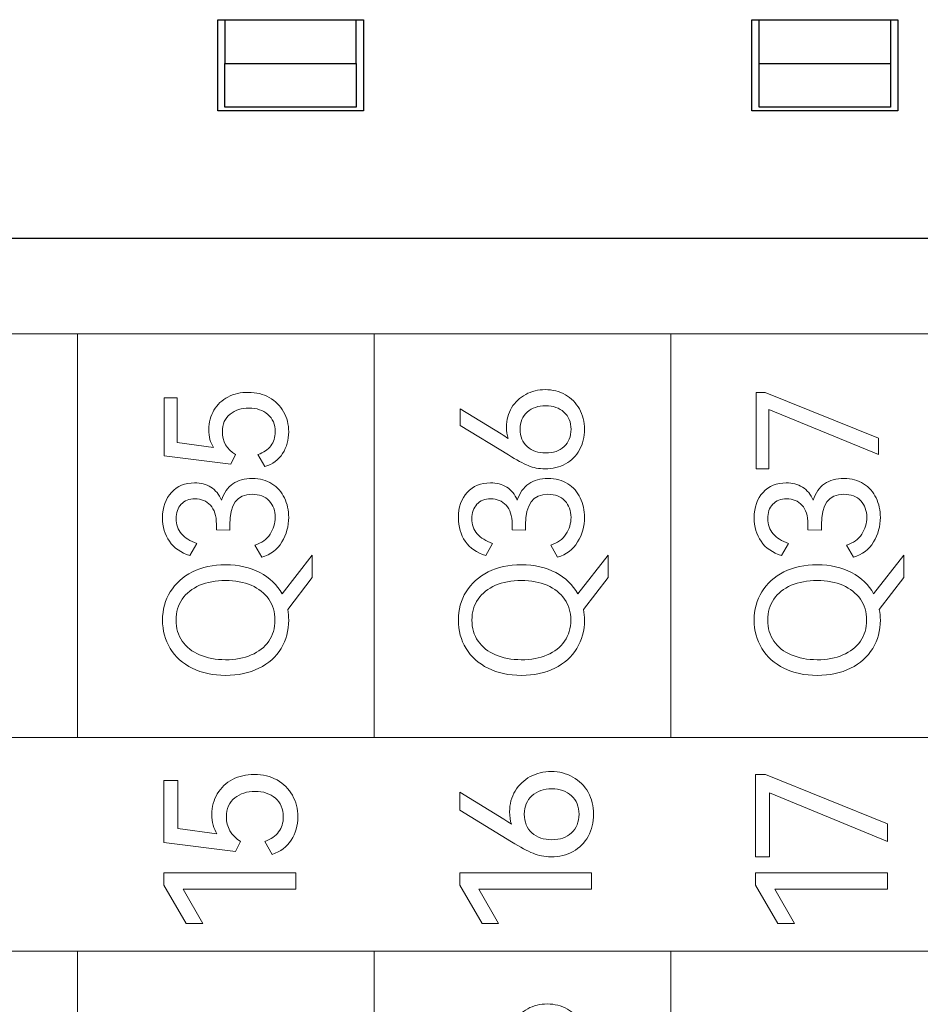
# Model space of a CAD drawing. Header units: millimetres. Extents: x 0 to 427, y 0 to 299.
# Tile 28 of 38: x 157 to 170, y 155 to 169. Entities that reach past the tile are written whole.
import ezdxf

# ---------------------------------------------------------------- set-up
doc = ezdxf.new("R2010")
doc.units = ezdxf.units.MM
doc.header["$MEASUREMENT"] = 0
doc.layers.add('layer 1', color=7, linetype='Continuous')
doc.layers.add('Layer0000', color=7, linetype='Continuous', lineweight=25)

msp = doc.modelspace()

# ---------------------------------------------------------------- linework, layer by layer
at = {"layer": 'layer 1', "lineweight": 9}
for points, knots in [([(174.394, 164.369), (174.394, 164.369), (170.323, 164.369), (170.323, 164.369), (170.323, 164.369), (170.323, 164.369), (166.253, 164.369), (166.253, 164.369), (166.253, 164.369), (166.253, 164.369), (162.183, 164.369), (162.183, 164.369), (162.183, 164.369), (162.183, 164.369), (158.112, 164.369), (158.112, 164.369), (158.112, 164.369), (158.112, 164.369), (154.042, 164.369), (154.042, 164.369), (154.042, 164.369), (154.042, 164.369), (149.972, 164.369), (149.972, 164.369), (149.972, 164.369), (149.972, 164.369), (145.901, 164.369), (145.901, 164.369), (145.901, 164.369), (145.901, 164.369), (141.831, 164.369), (141.831, 164.369), (141.831, 164.369), (141.831, 164.369), (137.761, 164.369), (137.761, 164.369)], [0, 0, 0, 0, 0.111111, 0.111111, 0.111111, 0.111111, 0.222222, 0.222222, 0.222222, 0.222222, 0.333333, 0.333333, 0.333333, 0.333333, 0.444444, 0.444444, 0.444444, 0.444444, 0.555556, 0.555556, 0.555556, 0.555556, 0.666667, 0.666667, 0.666667, 0.666667, 0.777778, 0.777778, 0.777778, 0.777778, 0.888889, 0.888889, 0.888889, 0.888889, 1, 1, 1, 1]), ([(159.912, 163.053), (159.912, 163.152), (159.936, 163.241), (159.982, 163.319), (159.982, 163.319), (160.029, 163.397), (160.093, 163.457), (160.175, 163.5), (160.175, 163.5), (160.257, 163.543), (160.35, 163.564), (160.454, 163.564), (160.454, 163.564), (160.562, 163.564), (160.658, 163.54), (160.742, 163.493), (160.742, 163.493), (160.827, 163.445), (160.892, 163.38), (160.939, 163.298), (160.939, 163.298), (160.985, 163.215), (161.008, 163.124), (161.008, 163.023), (161.008, 163.023), (161.008, 162.911), (160.981, 162.812), (160.925, 162.726), (160.925, 162.726), (160.869, 162.639), (160.788, 162.579), (160.681, 162.546), (160.681, 162.546), (160.681, 162.546), (160.587, 162.711), (160.587, 162.711), (160.587, 162.711), (160.665, 162.738), (160.723, 162.779), (160.763, 162.831), (160.763, 162.831), (160.803, 162.884), (160.823, 162.948), (160.823, 163.023), (160.823, 163.023), (160.823, 163.124), (160.789, 163.203), (160.722, 163.261), (160.722, 163.261), (160.655, 163.319), (160.568, 163.348), (160.463, 163.348), (160.463, 163.348), (160.36, 163.348), (160.274, 163.32), (160.204, 163.265), (160.204, 163.265), (160.133, 163.209), (160.098, 163.128), (160.098, 163.023), (160.098, 163.023), (160.098, 162.89), (160.158, 162.786), (160.279, 162.711), (160.279, 162.711), (160.279, 162.711), (160.213, 162.58), (160.213, 162.58), (160.213, 162.58), (160.213, 162.58), (159.3, 162.695), (159.3, 162.695), (159.3, 162.695), (159.3, 162.695), (159.3, 163.488), (159.3, 163.488), (159.3, 163.488), (159.3, 163.488), (159.479, 163.488), (159.479, 163.488), (159.479, 163.488), (159.479, 163.488), (159.479, 162.874), (159.479, 162.874), (159.479, 162.874), (159.479, 162.874), (159.977, 162.807), (159.977, 162.807), (159.977, 162.807), (159.934, 162.874), (159.912, 162.956), (159.912, 163.053)], [0, 0, 0, 0, 0.043478, 0.043478, 0.043478, 0.043478, 0.086957, 0.086957, 0.086957, 0.086957, 0.130435, 0.130435, 0.130435, 0.130435, 0.173913, 0.173913, 0.173913, 0.173913, 0.217391, 0.217391, 0.217391, 0.217391, 0.26087, 0.26087, 0.26087, 0.26087, 0.304348, 0.304348, 0.304348, 0.304348, 0.347826, 0.347826, 0.347826, 0.347826, 0.391304, 0.391304, 0.391304, 0.391304, 0.434783, 0.434783, 0.434783, 0.434783, 0.478261, 0.478261, 0.478261, 0.478261, 0.521739, 0.521739, 0.521739, 0.521739, 0.565217, 0.565217, 0.565217, 0.565217, 0.608696, 0.608696, 0.608696, 0.608696, 0.652174, 0.652174, 0.652174, 0.652174, 0.695652, 0.695652, 0.695652, 0.695652, 0.73913, 0.73913, 0.73913, 0.73913, 0.782609, 0.782609, 0.782609, 0.782609, 0.826087, 0.826087, 0.826087, 0.826087, 0.869565, 0.869565, 0.869565, 0.869565, 0.913043, 0.913043, 0.913043, 0.913043, 0.956522, 0.956522, 0.956522, 0.956522, 1, 1, 1, 1]), ([(163.996, 163.087), (163.996, 163.186), (164.02, 163.275), (164.067, 163.353), (164.067, 163.353), (164.115, 163.431), (164.179, 163.492), (164.26, 163.535), (164.26, 163.535), (164.341, 163.579), (164.431, 163.601), (164.528, 163.601), (164.528, 163.601), (164.629, 163.601), (164.721, 163.577), (164.804, 163.531), (164.804, 163.531), (164.886, 163.484), (164.951, 163.419), (164.997, 163.336), (164.997, 163.336), (165.044, 163.252), (165.067, 163.16), (165.067, 163.057), (165.067, 163.057), (165.067, 162.952), (165.044, 162.858), (164.998, 162.775), (164.998, 162.775), (164.953, 162.693), (164.888, 162.628), (164.806, 162.582), (164.806, 162.582), (164.723, 162.537), (164.629, 162.514), (164.524, 162.514), (164.524, 162.514), (164.441, 162.514), (164.365, 162.529), (164.296, 162.558), (164.296, 162.558), (164.226, 162.588), (164.135, 162.637), (164.022, 162.706), (164.022, 162.706), (164.022, 162.706), (163.361, 163.108), (163.361, 163.108), (163.361, 163.108), (163.361, 163.108), (163.361, 163.339), (163.361, 163.339), (163.361, 163.339), (163.361, 163.339), (163.925, 162.993), (163.925, 162.993), (163.925, 162.993), (163.959, 162.972), (163.99, 162.95), (164.019, 162.929), (164.019, 162.929), (164.004, 162.976), (163.996, 163.029), (163.996, 163.087)], [0, 0, 0, 0, 0.0625, 0.0625, 0.0625, 0.0625, 0.125, 0.125, 0.125, 0.125, 0.1875, 0.1875, 0.1875, 0.1875, 0.25, 0.25, 0.25, 0.25, 0.3125, 0.3125, 0.3125, 0.3125, 0.375, 0.375, 0.375, 0.375, 0.4375, 0.4375, 0.4375, 0.4375, 0.5, 0.5, 0.5, 0.5, 0.5625, 0.5625, 0.5625, 0.5625, 0.625, 0.625, 0.625, 0.625, 0.6875, 0.6875, 0.6875, 0.6875, 0.75, 0.75, 0.75, 0.75, 0.8125, 0.8125, 0.8125, 0.8125, 0.875, 0.875, 0.875, 0.875, 0.9375, 0.9375, 0.9375, 0.9375, 1, 1, 1, 1]), ([(167.597, 163.33), (167.597, 163.33), (167.597, 162.516), (167.597, 162.516), (167.597, 162.516), (167.597, 162.516), (167.42, 162.516), (167.42, 162.516), (167.42, 162.516), (167.42, 162.516), (167.42, 163.562), (167.42, 163.562), (167.42, 163.562), (167.42, 163.562), (167.546, 163.562), (167.546, 163.562), (167.546, 163.562), (167.546, 163.562), (169.101, 162.933), (169.101, 162.933), (169.101, 162.933), (169.101, 162.933), (169.101, 162.709), (169.101, 162.709), (169.101, 162.709), (169.101, 162.709), (167.597, 163.33), (167.597, 163.33)], [0, 0, 0, 0, 0.142857, 0.142857, 0.142857, 0.142857, 0.285714, 0.285714, 0.285714, 0.285714, 0.428571, 0.428571, 0.428571, 0.428571, 0.571429, 0.571429, 0.571429, 0.571429, 0.714286, 0.714286, 0.714286, 0.714286, 0.857143, 0.857143, 0.857143, 0.857143, 1, 1, 1, 1]), ([(164.882, 163.057), (164.882, 163.155), (164.849, 163.233), (164.785, 163.292), (164.785, 163.292), (164.721, 163.351), (164.638, 163.38), (164.535, 163.38), (164.535, 163.38), (164.431, 163.38), (164.347, 163.351), (164.282, 163.293), (164.282, 163.293), (164.217, 163.235), (164.184, 163.157), (164.184, 163.057), (164.184, 163.057), (164.184, 162.958), (164.217, 162.879), (164.282, 162.82), (164.282, 162.82), (164.347, 162.761), (164.431, 162.732), (164.535, 162.732), (164.535, 162.732), (164.639, 162.732), (164.723, 162.761), (164.786, 162.82), (164.786, 162.82), (164.85, 162.879), (164.882, 162.958), (164.882, 163.057)], [0, 0, 0, 0, 0.125, 0.125, 0.125, 0.125, 0.25, 0.25, 0.25, 0.25, 0.375, 0.375, 0.375, 0.375, 0.5, 0.5, 0.5, 0.5, 0.625, 0.625, 0.625, 0.625, 0.75, 0.75, 0.75, 0.75, 0.875, 0.875, 0.875, 0.875, 1, 1, 1, 1]), ([(160.087, 162.083), (160.119, 162.184), (160.171, 162.259), (160.243, 162.309), (160.243, 162.309), (160.314, 162.358), (160.403, 162.383), (160.509, 162.383), (160.509, 162.383), (160.613, 162.383), (160.702, 162.359), (160.778, 162.31), (160.778, 162.31), (160.854, 162.261), (160.911, 162.196), (160.95, 162.115), (160.95, 162.115), (160.989, 162.034), (161.008, 161.945), (161.008, 161.849), (161.008, 161.849), (161.008, 161.727), (160.977, 161.614), (160.914, 161.511), (160.914, 161.511), (160.852, 161.407), (160.76, 161.338), (160.639, 161.303), (160.639, 161.303), (160.639, 161.303), (160.545, 161.468), (160.545, 161.468), (160.545, 161.468), (160.637, 161.497), (160.706, 161.547), (160.753, 161.618), (160.753, 161.618), (160.799, 161.69), (160.823, 161.766), (160.823, 161.849), (160.823, 161.849), (160.823, 161.939), (160.795, 162.014), (160.739, 162.075), (160.739, 162.075), (160.683, 162.135), (160.606, 162.165), (160.506, 162.165), (160.506, 162.165), (160.301, 162.165), (160.199, 162.025), (160.199, 161.746), (160.199, 161.746), (160.199, 161.746), (160.199, 161.675), (160.199, 161.675), (160.199, 161.675), (160.199, 161.675), (160.016, 161.677), (160.016, 161.677), (160.016, 161.677), (160.016, 161.677), (160.016, 161.757), (160.016, 161.757), (160.016, 161.757), (160.016, 161.87), (159.988, 161.956), (159.933, 162.015), (159.933, 162.015), (159.878, 162.074), (159.808, 162.103), (159.722, 162.103), (159.722, 162.103), (159.641, 162.103), (159.578, 162.078), (159.532, 162.028), (159.532, 162.028), (159.486, 161.977), (159.463, 161.912), (159.463, 161.833), (159.463, 161.833), (159.463, 161.75), (159.487, 161.68), (159.536, 161.623), (159.536, 161.623), (159.585, 161.566), (159.656, 161.522), (159.747, 161.491), (159.747, 161.491), (159.747, 161.491), (159.653, 161.326), (159.653, 161.326), (159.653, 161.326), (159.529, 161.363), (159.436, 161.427), (159.372, 161.52), (159.372, 161.52), (159.309, 161.612), (159.277, 161.72), (159.277, 161.844), (159.277, 161.844), (159.277, 161.988), (159.318, 162.103), (159.399, 162.191), (159.399, 162.191), (159.48, 162.278), (159.586, 162.321), (159.717, 162.321), (159.717, 162.321), (159.802, 162.321), (159.876, 162.302), (159.94, 162.263), (159.94, 162.263), (160.004, 162.224), (160.053, 162.164), (160.087, 162.083)], [0, 0, 0, 0, 0.034483, 0.034483, 0.034483, 0.034483, 0.068966, 0.068966, 0.068966, 0.068966, 0.103448, 0.103448, 0.103448, 0.103448, 0.137931, 0.137931, 0.137931, 0.137931, 0.172414, 0.172414, 0.172414, 0.172414, 0.206897, 0.206897, 0.206897, 0.206897, 0.241379, 0.241379, 0.241379, 0.241379, 0.275862, 0.275862, 0.275862, 0.275862, 0.310345, 0.310345, 0.310345, 0.310345, 0.344828, 0.344828, 0.344828, 0.344828, 0.37931, 0.37931, 0.37931, 0.37931, 0.413793, 0.413793, 0.413793, 0.413793, 0.448276, 0.448276, 0.448276, 0.448276, 0.482759, 0.482759, 0.482759, 0.482759, 0.517241, 0.517241, 0.517241, 0.517241, 0.551724, 0.551724, 0.551724, 0.551724, 0.586207, 0.586207, 0.586207, 0.586207, 0.62069, 0.62069, 0.62069, 0.62069, 0.655172, 0.655172, 0.655172, 0.655172, 0.689655, 0.689655, 0.689655, 0.689655, 0.724138, 0.724138, 0.724138, 0.724138, 0.758621, 0.758621, 0.758621, 0.758621, 0.793103, 0.793103, 0.793103, 0.793103, 0.827586, 0.827586, 0.827586, 0.827586, 0.862069, 0.862069, 0.862069, 0.862069, 0.896552, 0.896552, 0.896552, 0.896552, 0.931034, 0.931034, 0.931034, 0.931034, 0.965517, 0.965517, 0.965517, 0.965517, 1, 1, 1, 1]), ([(164.145, 162.083), (164.178, 162.184), (164.23, 162.259), (164.301, 162.309), (164.301, 162.309), (164.373, 162.358), (164.462, 162.383), (164.567, 162.383), (164.567, 162.383), (164.671, 162.383), (164.761, 162.359), (164.837, 162.31), (164.837, 162.31), (164.912, 162.261), (164.97, 162.196), (165.009, 162.115), (165.009, 162.115), (165.048, 162.034), (165.067, 161.945), (165.067, 161.849), (165.067, 161.849), (165.067, 161.727), (165.036, 161.614), (164.973, 161.511), (164.973, 161.511), (164.911, 161.407), (164.819, 161.338), (164.698, 161.303), (164.698, 161.303), (164.698, 161.303), (164.604, 161.468), (164.604, 161.468), (164.604, 161.468), (164.696, 161.497), (164.765, 161.547), (164.812, 161.618), (164.812, 161.618), (164.858, 161.69), (164.882, 161.766), (164.882, 161.849), (164.882, 161.849), (164.882, 161.939), (164.854, 162.014), (164.798, 162.075), (164.798, 162.075), (164.742, 162.135), (164.664, 162.165), (164.565, 162.165), (164.565, 162.165), (164.36, 162.165), (164.258, 162.025), (164.258, 161.746), (164.258, 161.746), (164.258, 161.746), (164.258, 161.675), (164.258, 161.675), (164.258, 161.675), (164.258, 161.675), (164.074, 161.677), (164.074, 161.677), (164.074, 161.677), (164.074, 161.677), (164.074, 161.757), (164.074, 161.757), (164.074, 161.757), (164.074, 161.87), (164.047, 161.956), (163.992, 162.015), (163.992, 162.015), (163.937, 162.074), (163.866, 162.103), (163.781, 162.103), (163.781, 162.103), (163.7, 162.103), (163.636, 162.078), (163.591, 162.028), (163.591, 162.028), (163.545, 161.977), (163.522, 161.912), (163.522, 161.833), (163.522, 161.833), (163.522, 161.75), (163.546, 161.68), (163.595, 161.623), (163.595, 161.623), (163.644, 161.566), (163.714, 161.522), (163.806, 161.491), (163.806, 161.491), (163.806, 161.491), (163.712, 161.326), (163.712, 161.326), (163.712, 161.326), (163.588, 161.363), (163.495, 161.427), (163.431, 161.52), (163.431, 161.52), (163.368, 161.612), (163.336, 161.72), (163.336, 161.844), (163.336, 161.844), (163.336, 161.988), (163.376, 162.103), (163.458, 162.191), (163.458, 162.191), (163.539, 162.278), (163.645, 162.321), (163.776, 162.321), (163.776, 162.321), (163.86, 162.321), (163.934, 162.302), (163.999, 162.263), (163.999, 162.263), (164.063, 162.224), (164.112, 162.164), (164.145, 162.083)], [0, 0, 0, 0, 0.034483, 0.034483, 0.034483, 0.034483, 0.068966, 0.068966, 0.068966, 0.068966, 0.103448, 0.103448, 0.103448, 0.103448, 0.137931, 0.137931, 0.137931, 0.137931, 0.172414, 0.172414, 0.172414, 0.172414, 0.206897, 0.206897, 0.206897, 0.206897, 0.241379, 0.241379, 0.241379, 0.241379, 0.275862, 0.275862, 0.275862, 0.275862, 0.310345, 0.310345, 0.310345, 0.310345, 0.344828, 0.344828, 0.344828, 0.344828, 0.37931, 0.37931, 0.37931, 0.37931, 0.413793, 0.413793, 0.413793, 0.413793, 0.448276, 0.448276, 0.448276, 0.448276, 0.482759, 0.482759, 0.482759, 0.482759, 0.517241, 0.517241, 0.517241, 0.517241, 0.551724, 0.551724, 0.551724, 0.551724, 0.586207, 0.586207, 0.586207, 0.586207, 0.62069, 0.62069, 0.62069, 0.62069, 0.655172, 0.655172, 0.655172, 0.655172, 0.689655, 0.689655, 0.689655, 0.689655, 0.724138, 0.724138, 0.724138, 0.724138, 0.758621, 0.758621, 0.758621, 0.758621, 0.793103, 0.793103, 0.793103, 0.793103, 0.827586, 0.827586, 0.827586, 0.827586, 0.862069, 0.862069, 0.862069, 0.862069, 0.896552, 0.896552, 0.896552, 0.896552, 0.931034, 0.931034, 0.931034, 0.931034, 0.965517, 0.965517, 0.965517, 0.965517, 1, 1, 1, 1]), ([(168.204, 162.083), (168.236, 162.184), (168.288, 162.259), (168.36, 162.309), (168.36, 162.309), (168.432, 162.358), (168.521, 162.383), (168.626, 162.383), (168.626, 162.383), (168.73, 162.383), (168.82, 162.359), (168.896, 162.31), (168.896, 162.31), (168.971, 162.261), (169.029, 162.196), (169.068, 162.115), (169.068, 162.115), (169.107, 162.034), (169.126, 161.945), (169.126, 161.849), (169.126, 161.849), (169.126, 161.727), (169.095, 161.614), (169.032, 161.511), (169.032, 161.511), (168.969, 161.407), (168.878, 161.338), (168.757, 161.303), (168.757, 161.303), (168.757, 161.303), (168.663, 161.468), (168.663, 161.468), (168.663, 161.468), (168.755, 161.497), (168.824, 161.547), (168.87, 161.618), (168.87, 161.618), (168.917, 161.69), (168.94, 161.766), (168.94, 161.849), (168.94, 161.849), (168.94, 161.939), (168.912, 162.014), (168.857, 162.075), (168.857, 162.075), (168.801, 162.135), (168.723, 162.165), (168.624, 162.165), (168.624, 162.165), (168.419, 162.165), (168.317, 162.025), (168.317, 161.746), (168.317, 161.746), (168.317, 161.746), (168.317, 161.675), (168.317, 161.675), (168.317, 161.675), (168.317, 161.675), (168.133, 161.677), (168.133, 161.677), (168.133, 161.677), (168.133, 161.677), (168.133, 161.757), (168.133, 161.757), (168.133, 161.757), (168.133, 161.87), (168.106, 161.956), (168.051, 162.015), (168.051, 162.015), (167.996, 162.074), (167.925, 162.103), (167.84, 162.103), (167.84, 162.103), (167.759, 162.103), (167.695, 162.078), (167.649, 162.028), (167.649, 162.028), (167.603, 161.977), (167.581, 161.912), (167.581, 161.833), (167.581, 161.833), (167.581, 161.75), (167.605, 161.68), (167.654, 161.623), (167.654, 161.623), (167.703, 161.566), (167.773, 161.522), (167.865, 161.491), (167.865, 161.491), (167.865, 161.491), (167.771, 161.326), (167.771, 161.326), (167.771, 161.326), (167.647, 161.363), (167.553, 161.427), (167.49, 161.52), (167.49, 161.52), (167.427, 161.612), (167.395, 161.72), (167.395, 161.844), (167.395, 161.844), (167.395, 161.988), (167.435, 162.103), (167.516, 162.191), (167.516, 162.191), (167.597, 162.278), (167.704, 162.321), (167.835, 162.321), (167.835, 162.321), (167.919, 162.321), (167.993, 162.302), (168.057, 162.263), (168.057, 162.263), (168.122, 162.224), (168.171, 162.164), (168.204, 162.083)], [0, 0, 0, 0, 0.034483, 0.034483, 0.034483, 0.034483, 0.068966, 0.068966, 0.068966, 0.068966, 0.103448, 0.103448, 0.103448, 0.103448, 0.137931, 0.137931, 0.137931, 0.137931, 0.172414, 0.172414, 0.172414, 0.172414, 0.206897, 0.206897, 0.206897, 0.206897, 0.241379, 0.241379, 0.241379, 0.241379, 0.275862, 0.275862, 0.275862, 0.275862, 0.310345, 0.310345, 0.310345, 0.310345, 0.344828, 0.344828, 0.344828, 0.344828, 0.37931, 0.37931, 0.37931, 0.37931, 0.413793, 0.413793, 0.413793, 0.413793, 0.448276, 0.448276, 0.448276, 0.448276, 0.482759, 0.482759, 0.482759, 0.482759, 0.517241, 0.517241, 0.517241, 0.517241, 0.551724, 0.551724, 0.551724, 0.551724, 0.586207, 0.586207, 0.586207, 0.586207, 0.62069, 0.62069, 0.62069, 0.62069, 0.655172, 0.655172, 0.655172, 0.655172, 0.689655, 0.689655, 0.689655, 0.689655, 0.724138, 0.724138, 0.724138, 0.724138, 0.758621, 0.758621, 0.758621, 0.758621, 0.793103, 0.793103, 0.793103, 0.793103, 0.827586, 0.827586, 0.827586, 0.827586, 0.862069, 0.862069, 0.862069, 0.862069, 0.896552, 0.896552, 0.896552, 0.896552, 0.931034, 0.931034, 0.931034, 0.931034, 0.965517, 0.965517, 0.965517, 0.965517, 1, 1, 1, 1]), ([(161.332, 161.331), (161.332, 161.331), (161.332, 161.024), (161.332, 161.024), (161.332, 161.024), (161.332, 161.024), (160.995, 160.583), (160.995, 160.583), (160.995, 160.583), (161.004, 160.536), (161.008, 160.488), (161.008, 160.439), (161.008, 160.439), (161.008, 160.295), (160.973, 160.166), (160.903, 160.05), (160.903, 160.05), (160.833, 159.935), (160.732, 159.844), (160.6, 159.779), (160.6, 159.779), (160.469, 159.713), (160.316, 159.68), (160.142, 159.68), (160.142, 159.68), (159.969, 159.68), (159.817, 159.713), (159.685, 159.779), (159.685, 159.779), (159.554, 159.844), (159.453, 159.935), (159.383, 160.05), (159.383, 160.05), (159.312, 160.166), (159.277, 160.295), (159.277, 160.439), (159.277, 160.439), (159.277, 160.583), (159.313, 160.712), (159.384, 160.828), (159.384, 160.828), (159.455, 160.943), (159.556, 161.034), (159.687, 161.099), (159.687, 161.099), (159.817, 161.165), (159.969, 161.198), (160.142, 161.198), (160.142, 161.198), (160.322, 161.198), (160.479, 161.162), (160.613, 161.091), (160.613, 161.091), (160.747, 161.02), (160.848, 160.924), (160.917, 160.801), (160.917, 160.801), (160.917, 160.801), (161.332, 161.331), (161.332, 161.331)], [0, 0, 0, 0, 0.066667, 0.066667, 0.066667, 0.066667, 0.133333, 0.133333, 0.133333, 0.133333, 0.2, 0.2, 0.2, 0.2, 0.266667, 0.266667, 0.266667, 0.266667, 0.333333, 0.333333, 0.333333, 0.333333, 0.4, 0.4, 0.4, 0.4, 0.466667, 0.466667, 0.466667, 0.466667, 0.533333, 0.533333, 0.533333, 0.533333, 0.6, 0.6, 0.6, 0.6, 0.666667, 0.666667, 0.666667, 0.666667, 0.733333, 0.733333, 0.733333, 0.733333, 0.8, 0.8, 0.8, 0.8, 0.866667, 0.866667, 0.866667, 0.866667, 0.933333, 0.933333, 0.933333, 0.933333, 1, 1, 1, 1]), ([(165.391, 161.331), (165.391, 161.331), (165.391, 161.024), (165.391, 161.024), (165.391, 161.024), (165.391, 161.024), (165.054, 160.583), (165.054, 160.583), (165.054, 160.583), (165.063, 160.536), (165.067, 160.488), (165.067, 160.439), (165.067, 160.439), (165.067, 160.295), (165.032, 160.166), (164.962, 160.05), (164.962, 160.05), (164.891, 159.935), (164.791, 159.844), (164.659, 159.779), (164.659, 159.779), (164.528, 159.713), (164.375, 159.68), (164.2, 159.68), (164.2, 159.68), (164.028, 159.68), (163.876, 159.713), (163.744, 159.779), (163.744, 159.779), (163.613, 159.844), (163.512, 159.935), (163.441, 160.05), (163.441, 160.05), (163.371, 160.166), (163.336, 160.295), (163.336, 160.439), (163.336, 160.439), (163.336, 160.583), (163.372, 160.712), (163.443, 160.828), (163.443, 160.828), (163.514, 160.943), (163.615, 161.034), (163.745, 161.099), (163.745, 161.099), (163.876, 161.165), (164.028, 161.198), (164.2, 161.198), (164.2, 161.198), (164.381, 161.198), (164.538, 161.162), (164.672, 161.091), (164.672, 161.091), (164.805, 161.02), (164.907, 160.924), (164.976, 160.801), (164.976, 160.801), (164.976, 160.801), (165.391, 161.331), (165.391, 161.331)], [0, 0, 0, 0, 0.066667, 0.066667, 0.066667, 0.066667, 0.133333, 0.133333, 0.133333, 0.133333, 0.2, 0.2, 0.2, 0.2, 0.266667, 0.266667, 0.266667, 0.266667, 0.333333, 0.333333, 0.333333, 0.333333, 0.4, 0.4, 0.4, 0.4, 0.466667, 0.466667, 0.466667, 0.466667, 0.533333, 0.533333, 0.533333, 0.533333, 0.6, 0.6, 0.6, 0.6, 0.666667, 0.666667, 0.666667, 0.666667, 0.733333, 0.733333, 0.733333, 0.733333, 0.8, 0.8, 0.8, 0.8, 0.866667, 0.866667, 0.866667, 0.866667, 0.933333, 0.933333, 0.933333, 0.933333, 1, 1, 1, 1]), ([(169.449, 161.331), (169.449, 161.331), (169.449, 161.024), (169.449, 161.024), (169.449, 161.024), (169.449, 161.024), (169.112, 160.583), (169.112, 160.583), (169.112, 160.583), (169.121, 160.536), (169.126, 160.488), (169.126, 160.439), (169.126, 160.439), (169.126, 160.295), (169.091, 160.166), (169.021, 160.05), (169.021, 160.05), (168.95, 159.935), (168.849, 159.844), (168.718, 159.779), (168.718, 159.779), (168.586, 159.713), (168.434, 159.68), (168.259, 159.68), (168.259, 159.68), (168.087, 159.68), (167.934, 159.713), (167.803, 159.779), (167.803, 159.779), (167.671, 159.844), (167.571, 159.935), (167.5, 160.05), (167.5, 160.05), (167.43, 160.166), (167.395, 160.295), (167.395, 160.439), (167.395, 160.439), (167.395, 160.583), (167.43, 160.712), (167.501, 160.828), (167.501, 160.828), (167.572, 160.943), (167.673, 161.034), (167.804, 161.099), (167.804, 161.099), (167.935, 161.165), (168.087, 161.198), (168.259, 161.198), (168.259, 161.198), (168.44, 161.198), (168.597, 161.162), (168.731, 161.091), (168.731, 161.091), (168.864, 161.02), (168.966, 160.924), (169.034, 160.801), (169.034, 160.801), (169.034, 160.801), (169.449, 161.331), (169.449, 161.331)], [0, 0, 0, 0, 0.066667, 0.066667, 0.066667, 0.066667, 0.133333, 0.133333, 0.133333, 0.133333, 0.2, 0.2, 0.2, 0.2, 0.266667, 0.266667, 0.266667, 0.266667, 0.333333, 0.333333, 0.333333, 0.333333, 0.4, 0.4, 0.4, 0.4, 0.466667, 0.466667, 0.466667, 0.466667, 0.533333, 0.533333, 0.533333, 0.533333, 0.6, 0.6, 0.6, 0.6, 0.666667, 0.666667, 0.666667, 0.666667, 0.733333, 0.733333, 0.733333, 0.733333, 0.8, 0.8, 0.8, 0.8, 0.866667, 0.866667, 0.866667, 0.866667, 0.933333, 0.933333, 0.933333, 0.933333, 1, 1, 1, 1]), ([(160.142, 159.895), (160.275, 159.895), (160.392, 159.917), (160.495, 159.961), (160.495, 159.961), (160.597, 160.004), (160.677, 160.067), (160.734, 160.15), (160.734, 160.15), (160.792, 160.233), (160.82, 160.329), (160.82, 160.439), (160.82, 160.439), (160.82, 160.549), (160.792, 160.645), (160.734, 160.727), (160.734, 160.727), (160.677, 160.808), (160.597, 160.872), (160.495, 160.916), (160.495, 160.916), (160.392, 160.96), (160.275, 160.982), (160.142, 160.982), (160.142, 160.982), (160.007, 160.982), (159.889, 160.96), (159.786, 160.916), (159.786, 160.916), (159.684, 160.872), (159.604, 160.808), (159.548, 160.727), (159.548, 160.727), (159.491, 160.645), (159.463, 160.549), (159.463, 160.439), (159.463, 160.439), (159.463, 160.329), (159.491, 160.233), (159.548, 160.151), (159.548, 160.151), (159.604, 160.069), (159.684, 160.006), (159.786, 159.962), (159.786, 159.962), (159.889, 159.918), (160.007, 159.895), (160.142, 159.895)], [0, 0, 0, 0, 0.083333, 0.083333, 0.083333, 0.083333, 0.166667, 0.166667, 0.166667, 0.166667, 0.25, 0.25, 0.25, 0.25, 0.333333, 0.333333, 0.333333, 0.333333, 0.416667, 0.416667, 0.416667, 0.416667, 0.5, 0.5, 0.5, 0.5, 0.583333, 0.583333, 0.583333, 0.583333, 0.666667, 0.666667, 0.666667, 0.666667, 0.75, 0.75, 0.75, 0.75, 0.833333, 0.833333, 0.833333, 0.833333, 0.916667, 0.916667, 0.916667, 0.916667, 1, 1, 1, 1]), ([(164.2, 159.895), (164.333, 159.895), (164.451, 159.917), (164.554, 159.961), (164.554, 159.961), (164.656, 160.004), (164.736, 160.067), (164.793, 160.15), (164.793, 160.15), (164.851, 160.233), (164.879, 160.329), (164.879, 160.439), (164.879, 160.439), (164.879, 160.549), (164.851, 160.645), (164.793, 160.727), (164.793, 160.727), (164.736, 160.808), (164.656, 160.872), (164.554, 160.916), (164.554, 160.916), (164.451, 160.96), (164.333, 160.982), (164.2, 160.982), (164.2, 160.982), (164.066, 160.982), (163.947, 160.96), (163.845, 160.916), (163.845, 160.916), (163.743, 160.872), (163.663, 160.808), (163.607, 160.727), (163.607, 160.727), (163.55, 160.645), (163.522, 160.549), (163.522, 160.439), (163.522, 160.439), (163.522, 160.329), (163.55, 160.233), (163.607, 160.151), (163.607, 160.151), (163.663, 160.069), (163.743, 160.006), (163.845, 159.962), (163.845, 159.962), (163.947, 159.918), (164.066, 159.895), (164.2, 159.895)], [0, 0, 0, 0, 0.083333, 0.083333, 0.083333, 0.083333, 0.166667, 0.166667, 0.166667, 0.166667, 0.25, 0.25, 0.25, 0.25, 0.333333, 0.333333, 0.333333, 0.333333, 0.416667, 0.416667, 0.416667, 0.416667, 0.5, 0.5, 0.5, 0.5, 0.583333, 0.583333, 0.583333, 0.583333, 0.666667, 0.666667, 0.666667, 0.666667, 0.75, 0.75, 0.75, 0.75, 0.833333, 0.833333, 0.833333, 0.833333, 0.916667, 0.916667, 0.916667, 0.916667, 1, 1, 1, 1]), ([(168.259, 159.895), (168.392, 159.895), (168.51, 159.917), (168.612, 159.961), (168.612, 159.961), (168.715, 160.004), (168.795, 160.067), (168.852, 160.15), (168.852, 160.15), (168.909, 160.233), (168.938, 160.329), (168.938, 160.439), (168.938, 160.439), (168.938, 160.549), (168.909, 160.645), (168.852, 160.727), (168.852, 160.727), (168.795, 160.808), (168.715, 160.872), (168.612, 160.916), (168.612, 160.916), (168.51, 160.96), (168.392, 160.982), (168.259, 160.982), (168.259, 160.982), (168.125, 160.982), (168.006, 160.96), (167.904, 160.916), (167.904, 160.916), (167.801, 160.872), (167.722, 160.808), (167.665, 160.727), (167.665, 160.727), (167.609, 160.645), (167.581, 160.549), (167.581, 160.439), (167.581, 160.439), (167.581, 160.329), (167.609, 160.233), (167.665, 160.151), (167.665, 160.151), (167.722, 160.069), (167.801, 160.006), (167.904, 159.962), (167.904, 159.962), (168.006, 159.918), (168.125, 159.895), (168.259, 159.895)], [0, 0, 0, 0, 0.083333, 0.083333, 0.083333, 0.083333, 0.166667, 0.166667, 0.166667, 0.166667, 0.25, 0.25, 0.25, 0.25, 0.333333, 0.333333, 0.333333, 0.333333, 0.416667, 0.416667, 0.416667, 0.416667, 0.5, 0.5, 0.5, 0.5, 0.583333, 0.583333, 0.583333, 0.583333, 0.666667, 0.666667, 0.666667, 0.666667, 0.75, 0.75, 0.75, 0.75, 0.833333, 0.833333, 0.833333, 0.833333, 0.916667, 0.916667, 0.916667, 0.916667, 1, 1, 1, 1]), ([(174.394, 158.829), (174.394, 158.829), (170.323, 158.829), (170.323, 158.829), (170.323, 158.829), (170.323, 158.829), (166.253, 158.829), (166.253, 158.829), (166.253, 158.829), (166.253, 158.829), (162.183, 158.829), (162.183, 158.829), (162.183, 158.829), (162.183, 158.829), (158.112, 158.829), (158.112, 158.829), (158.112, 158.829), (158.112, 158.829), (154.042, 158.829), (154.042, 158.829), (154.042, 158.829), (154.042, 158.829), (149.972, 158.829), (149.972, 158.829), (149.972, 158.829), (149.972, 158.829), (145.901, 158.829), (145.901, 158.829), (145.901, 158.829), (145.901, 158.829), (141.831, 158.829), (141.831, 158.829), (141.831, 158.829), (141.831, 158.829), (137.761, 158.829), (137.761, 158.829)], [0, 0, 0, 0, 0.111111, 0.111111, 0.111111, 0.111111, 0.222222, 0.222222, 0.222222, 0.222222, 0.333333, 0.333333, 0.333333, 0.333333, 0.444444, 0.444444, 0.444444, 0.444444, 0.555556, 0.555556, 0.555556, 0.555556, 0.666667, 0.666667, 0.666667, 0.666667, 0.777778, 0.777778, 0.777778, 0.777778, 0.888889, 0.888889, 0.888889, 0.888889, 1, 1, 1, 1]), ([(137.761, 155.895), (137.761, 155.895), (137.761, 158.827), (137.761, 158.827), (137.761, 158.827), (137.761, 158.827), (174.394, 158.827), (174.394, 158.827), (174.394, 158.827), (174.394, 158.827), (174.394, 155.895), (174.394, 155.895), (174.394, 155.895), (174.394, 155.895), (137.761, 155.895), (137.761, 155.895)], [0, 0, 0, 0, 0.25, 0.25, 0.25, 0.25, 0.5, 0.5, 0.5, 0.5, 0.75, 0.75, 0.75, 0.75, 1, 1, 1, 1]), ([(164.039, 157.808), (164.039, 157.915), (164.065, 158.011), (164.115, 158.094), (164.115, 158.094), (164.166, 158.178), (164.236, 158.244), (164.323, 158.291), (164.323, 158.291), (164.409, 158.337), (164.506, 158.361), (164.612, 158.361), (164.612, 158.361), (164.72, 158.361), (164.819, 158.336), (164.908, 158.286), (164.908, 158.286), (164.997, 158.236), (165.067, 158.165), (165.116, 158.076), (165.116, 158.076), (165.166, 157.987), (165.192, 157.886), (165.192, 157.776), (165.192, 157.776), (165.192, 157.662), (165.167, 157.561), (165.118, 157.472), (165.118, 157.472), (165.068, 157.383), (164.999, 157.314), (164.91, 157.265), (164.91, 157.265), (164.821, 157.215), (164.72, 157.191), (164.607, 157.191), (164.607, 157.191), (164.518, 157.191), (164.436, 157.207), (164.361, 157.239), (164.361, 157.239), (164.286, 157.271), (164.188, 157.324), (164.066, 157.398), (164.066, 157.398), (164.066, 157.398), (163.355, 157.83), (163.355, 157.83), (163.355, 157.83), (163.355, 157.83), (163.355, 158.08), (163.355, 158.08), (163.355, 158.08), (163.355, 158.08), (163.962, 157.707), (163.962, 157.707), (163.962, 157.707), (163.998, 157.685), (164.032, 157.661), (164.063, 157.638), (164.063, 157.638), (164.047, 157.689), (164.039, 157.745), (164.039, 157.808)], [0, 0, 0, 0, 0.0625, 0.0625, 0.0625, 0.0625, 0.125, 0.125, 0.125, 0.125, 0.1875, 0.1875, 0.1875, 0.1875, 0.25, 0.25, 0.25, 0.25, 0.3125, 0.3125, 0.3125, 0.3125, 0.375, 0.375, 0.375, 0.375, 0.4375, 0.4375, 0.4375, 0.4375, 0.5, 0.5, 0.5, 0.5, 0.5625, 0.5625, 0.5625, 0.5625, 0.625, 0.625, 0.625, 0.625, 0.6875, 0.6875, 0.6875, 0.6875, 0.75, 0.75, 0.75, 0.75, 0.8125, 0.8125, 0.8125, 0.8125, 0.875, 0.875, 0.875, 0.875, 0.9375, 0.9375, 0.9375, 0.9375, 1, 1, 1, 1]), ([(159.954, 157.771), (159.954, 157.878), (159.979, 157.974), (160.029, 158.057), (160.029, 158.057), (160.079, 158.141), (160.149, 158.207), (160.236, 158.252), (160.236, 158.252), (160.324, 158.298), (160.424, 158.322), (160.536, 158.322), (160.536, 158.322), (160.653, 158.322), (160.758, 158.296), (160.848, 158.245), (160.848, 158.245), (160.938, 158.194), (161.009, 158.124), (161.059, 158.035), (161.059, 158.035), (161.108, 157.947), (161.134, 157.847), (161.134, 157.739), (161.134, 157.739), (161.134, 157.619), (161.103, 157.512), (161.044, 157.419), (161.044, 157.419), (160.984, 157.326), (160.896, 157.261), (160.781, 157.225), (160.781, 157.225), (160.781, 157.225), (160.68, 157.403), (160.68, 157.403), (160.68, 157.403), (160.764, 157.433), (160.827, 157.476), (160.87, 157.533), (160.87, 157.533), (160.913, 157.589), (160.934, 157.658), (160.934, 157.739), (160.934, 157.739), (160.934, 157.847), (160.897, 157.934), (160.825, 157.996), (160.825, 157.996), (160.753, 158.058), (160.66, 158.089), (160.546, 158.089), (160.546, 158.089), (160.436, 158.089), (160.342, 158.059), (160.267, 157.999), (160.267, 157.999), (160.192, 157.94), (160.154, 157.852), (160.154, 157.739), (160.154, 157.739), (160.154, 157.596), (160.219, 157.484), (160.349, 157.403), (160.349, 157.403), (160.349, 157.403), (160.277, 157.262), (160.277, 157.262), (160.277, 157.262), (160.277, 157.262), (159.294, 157.386), (159.294, 157.386), (159.294, 157.386), (159.294, 157.386), (159.294, 158.24), (159.294, 158.24), (159.294, 158.24), (159.294, 158.24), (159.487, 158.24), (159.487, 158.24), (159.487, 158.24), (159.487, 158.24), (159.487, 157.578), (159.487, 157.578), (159.487, 157.578), (159.487, 157.578), (160.023, 157.507), (160.023, 157.507), (160.023, 157.507), (159.977, 157.579), (159.954, 157.667), (159.954, 157.771)], [0, 0, 0, 0, 0.043478, 0.043478, 0.043478, 0.043478, 0.086957, 0.086957, 0.086957, 0.086957, 0.130435, 0.130435, 0.130435, 0.130435, 0.173913, 0.173913, 0.173913, 0.173913, 0.217391, 0.217391, 0.217391, 0.217391, 0.26087, 0.26087, 0.26087, 0.26087, 0.304348, 0.304348, 0.304348, 0.304348, 0.347826, 0.347826, 0.347826, 0.347826, 0.391304, 0.391304, 0.391304, 0.391304, 0.434783, 0.434783, 0.434783, 0.434783, 0.478261, 0.478261, 0.478261, 0.478261, 0.521739, 0.521739, 0.521739, 0.521739, 0.565217, 0.565217, 0.565217, 0.565217, 0.608696, 0.608696, 0.608696, 0.608696, 0.652174, 0.652174, 0.652174, 0.652174, 0.695652, 0.695652, 0.695652, 0.695652, 0.73913, 0.73913, 0.73913, 0.73913, 0.782609, 0.782609, 0.782609, 0.782609, 0.826087, 0.826087, 0.826087, 0.826087, 0.869565, 0.869565, 0.869565, 0.869565, 0.913043, 0.913043, 0.913043, 0.913043, 0.956522, 0.956522, 0.956522, 0.956522, 1, 1, 1, 1]), ([(167.603, 158.07), (167.603, 158.07), (167.603, 157.193), (167.603, 157.193), (167.603, 157.193), (167.603, 157.193), (167.412, 157.193), (167.412, 157.193), (167.412, 157.193), (167.412, 157.193), (167.412, 158.319), (167.412, 158.319), (167.412, 158.319), (167.412, 158.319), (167.548, 158.319), (167.548, 158.319), (167.548, 158.319), (167.548, 158.319), (169.222, 157.642), (169.222, 157.642), (169.222, 157.642), (169.222, 157.642), (169.222, 157.4), (169.222, 157.4), (169.222, 157.4), (169.222, 157.4), (167.603, 158.07), (167.603, 158.07)], [0, 0, 0, 0, 0.142857, 0.142857, 0.142857, 0.142857, 0.285714, 0.285714, 0.285714, 0.285714, 0.428571, 0.428571, 0.428571, 0.428571, 0.571429, 0.571429, 0.571429, 0.571429, 0.714286, 0.714286, 0.714286, 0.714286, 0.857143, 0.857143, 0.857143, 0.857143, 1, 1, 1, 1]), ([(164.992, 157.776), (164.992, 157.881), (164.957, 157.966), (164.888, 158.029), (164.888, 158.029), (164.819, 158.092), (164.729, 158.124), (164.619, 158.124), (164.619, 158.124), (164.507, 158.124), (164.416, 158.092), (164.346, 158.03), (164.346, 158.03), (164.277, 157.968), (164.241, 157.883), (164.241, 157.776), (164.241, 157.776), (164.241, 157.669), (164.276, 157.584), (164.346, 157.52), (164.346, 157.52), (164.416, 157.457), (164.507, 157.425), (164.619, 157.425), (164.619, 157.425), (164.731, 157.425), (164.821, 157.457), (164.889, 157.52), (164.889, 157.52), (164.957, 157.583), (164.992, 157.669), (164.992, 157.776)], [0, 0, 0, 0, 0.125, 0.125, 0.125, 0.125, 0.25, 0.25, 0.25, 0.25, 0.375, 0.375, 0.375, 0.375, 0.5, 0.5, 0.5, 0.5, 0.625, 0.625, 0.625, 0.625, 0.75, 0.75, 0.75, 0.75, 0.875, 0.875, 0.875, 0.875, 1, 1, 1, 1]), ([(159.83, 156.277), (159.83, 156.277), (159.603, 156.277), (159.603, 156.277), (159.603, 156.277), (159.603, 156.277), (159.297, 156.803), (159.297, 156.803), (159.297, 156.803), (159.297, 156.803), (159.297, 156.971), (159.297, 156.971), (159.297, 156.971), (159.297, 156.971), (161.107, 156.971), (161.107, 156.971), (161.107, 156.971), (161.107, 156.971), (161.107, 156.748), (161.107, 156.748), (161.107, 156.748), (161.107, 156.748), (159.561, 156.748), (159.561, 156.748), (159.561, 156.748), (159.561, 156.748), (159.83, 156.277), (159.83, 156.277)], [0, 0, 0, 0, 0.142857, 0.142857, 0.142857, 0.142857, 0.285714, 0.285714, 0.285714, 0.285714, 0.428571, 0.428571, 0.428571, 0.428571, 0.571429, 0.571429, 0.571429, 0.571429, 0.714286, 0.714286, 0.714286, 0.714286, 0.857143, 0.857143, 0.857143, 0.857143, 1, 1, 1, 1]), ([(163.888, 156.277), (163.888, 156.277), (163.661, 156.277), (163.661, 156.277), (163.661, 156.277), (163.661, 156.277), (163.355, 156.803), (163.355, 156.803), (163.355, 156.803), (163.355, 156.803), (163.355, 156.971), (163.355, 156.971), (163.355, 156.971), (163.355, 156.971), (165.165, 156.971), (165.165, 156.971), (165.165, 156.971), (165.165, 156.971), (165.165, 156.748), (165.165, 156.748), (165.165, 156.748), (165.165, 156.748), (163.619, 156.748), (163.619, 156.748), (163.619, 156.748), (163.619, 156.748), (163.888, 156.277), (163.888, 156.277)], [0, 0, 0, 0, 0.142857, 0.142857, 0.142857, 0.142857, 0.285714, 0.285714, 0.285714, 0.285714, 0.428571, 0.428571, 0.428571, 0.428571, 0.571429, 0.571429, 0.571429, 0.571429, 0.714286, 0.714286, 0.714286, 0.714286, 0.857143, 0.857143, 0.857143, 0.857143, 1, 1, 1, 1]), ([(167.946, 156.277), (167.946, 156.277), (167.719, 156.277), (167.719, 156.277), (167.719, 156.277), (167.719, 156.277), (167.412, 156.803), (167.412, 156.803), (167.412, 156.803), (167.412, 156.803), (167.412, 156.971), (167.412, 156.971), (167.412, 156.971), (167.412, 156.971), (169.222, 156.971), (169.222, 156.971), (169.222, 156.971), (169.222, 156.971), (169.222, 156.748), (169.222, 156.748), (169.222, 156.748), (169.222, 156.748), (167.677, 156.748), (167.677, 156.748), (167.677, 156.748), (167.677, 156.748), (167.946, 156.277), (167.946, 156.277)], [0, 0, 0, 0, 0.142857, 0.142857, 0.142857, 0.142857, 0.285714, 0.285714, 0.285714, 0.285714, 0.428571, 0.428571, 0.428571, 0.428571, 0.571429, 0.571429, 0.571429, 0.571429, 0.714286, 0.714286, 0.714286, 0.714286, 0.857143, 0.857143, 0.857143, 0.857143, 1, 1, 1, 1]), ([(174.394, 155.895), (174.394, 155.895), (170.323, 155.895), (170.323, 155.895), (170.323, 155.895), (170.323, 155.895), (166.253, 155.895), (166.253, 155.895), (166.253, 155.895), (166.253, 155.895), (162.183, 155.895), (162.183, 155.895), (162.183, 155.895), (162.183, 155.895), (158.112, 155.895), (158.112, 155.895), (158.112, 155.895), (158.112, 155.895), (154.042, 155.895), (154.042, 155.895), (154.042, 155.895), (154.042, 155.895), (149.972, 155.895), (149.972, 155.895), (149.972, 155.895), (149.972, 155.895), (145.901, 155.895), (145.901, 155.895), (145.901, 155.895), (145.901, 155.895), (141.831, 155.895), (141.831, 155.895), (141.831, 155.895), (141.831, 155.895), (137.761, 155.895), (137.761, 155.895)], [0, 0, 0, 0, 0.111111, 0.111111, 0.111111, 0.111111, 0.222222, 0.222222, 0.222222, 0.222222, 0.333333, 0.333333, 0.333333, 0.333333, 0.444444, 0.444444, 0.444444, 0.444444, 0.555556, 0.555556, 0.555556, 0.555556, 0.666667, 0.666667, 0.666667, 0.666667, 0.777778, 0.777778, 0.777778, 0.777778, 0.888889, 0.888889, 0.888889, 0.888889, 1, 1, 1, 1]), ([(164.024, 154.658), (164.024, 154.757), (164.048, 154.846), (164.096, 154.924), (164.096, 154.924), (164.143, 155.002), (164.207, 155.063), (164.288, 155.106), (164.288, 155.106), (164.369, 155.15), (164.459, 155.172), (164.556, 155.172), (164.556, 155.172), (164.657, 155.172), (164.749, 155.148), (164.832, 155.102), (164.832, 155.102), (164.914, 155.055), (164.979, 154.99), (165.025, 154.907), (165.025, 154.907), (165.072, 154.823), (165.095, 154.731), (165.095, 154.628), (165.095, 154.628), (165.095, 154.523), (165.072, 154.429), (165.027, 154.346), (165.027, 154.346), (164.981, 154.264), (164.917, 154.199), (164.834, 154.153), (164.834, 154.153), (164.751, 154.108), (164.657, 154.085), (164.552, 154.085), (164.552, 154.085), (164.469, 154.085), (164.393, 154.1), (164.324, 154.129), (164.324, 154.129), (164.254, 154.159), (164.163, 154.208), (164.05, 154.277), (164.05, 154.277), (164.05, 154.277), (163.389, 154.679), (163.389, 154.679), (163.389, 154.679), (163.389, 154.679), (163.389, 154.91), (163.389, 154.91), (163.389, 154.91), (163.389, 154.91), (163.953, 154.564), (163.953, 154.564), (163.953, 154.564), (163.987, 154.543), (164.018, 154.521), (164.047, 154.5), (164.047, 154.5), (164.032, 154.547), (164.024, 154.6), (164.024, 154.658)], [0, 0, 0, 0, 0.0625, 0.0625, 0.0625, 0.0625, 0.125, 0.125, 0.125, 0.125, 0.1875, 0.1875, 0.1875, 0.1875, 0.25, 0.25, 0.25, 0.25, 0.3125, 0.3125, 0.3125, 0.3125, 0.375, 0.375, 0.375, 0.375, 0.4375, 0.4375, 0.4375, 0.4375, 0.5, 0.5, 0.5, 0.5, 0.5625, 0.5625, 0.5625, 0.5625, 0.625, 0.625, 0.625, 0.625, 0.6875, 0.6875, 0.6875, 0.6875, 0.75, 0.75, 0.75, 0.75, 0.8125, 0.8125, 0.8125, 0.8125, 0.875, 0.875, 0.875, 0.875, 0.9375, 0.9375, 0.9375, 0.9375, 1, 1, 1, 1])]:
    msp.add_open_spline(points, degree=3, knots=knots, dxfattribs=at)
for points in [[(158.112, 158.829), (158.112, 158.829), (158.112, 164.369), (158.112, 164.369)], [(162.183, 158.829), (162.183, 158.829), (162.183, 164.369), (162.183, 164.369)], [(166.253, 158.829), (166.253, 158.829), (166.253, 164.369), (166.253, 164.369)], [(158.112, 150.351), (158.112, 150.351), (158.112, 155.895), (158.112, 155.895)], [(162.183, 150.351), (162.183, 150.351), (162.183, 155.895), (162.183, 155.895)], [(166.253, 150.351), (166.253, 150.351), (166.253, 155.895), (166.253, 155.895)]]:
    msp.add_open_spline(points, degree=3, dxfattribs=at)
at = {"layer": 'Layer0000', "color": 7, "linetype": 'Continuous', "lineweight": 25}
for p, q in [((160.034, 167.427), (160.034, 168.677)), ((160.034, 168.677), (162.034, 168.677)), ((160.134, 168.677), (160.134, 168.077)), ((161.934, 168.077), (161.934, 168.677)), ((162.034, 168.677), (162.034, 167.427)), ((167.364, 167.427), (167.364, 168.677)), ((167.364, 168.677), (169.364, 168.677)), ((167.464, 168.077), (167.464, 168.677)), ((169.264, 168.677), (169.264, 168.077)), ((169.364, 168.677), (169.364, 167.427)), ((160.134, 168.077), (161.934, 168.077)), ((160.134, 167.477), (160.134, 168.077)), ((161.934, 168.077), (161.934, 167.477)), ((167.464, 167.477), (167.464, 168.077)), ((167.464, 168.077), (169.264, 168.077)), ((169.264, 168.077), (169.264, 167.477)), ((162.034, 167.427), (160.034, 167.427)), ((161.934, 167.477), (160.134, 167.477)), ((169.364, 167.427), (167.364, 167.427)), ((169.264, 167.477), (167.464, 167.477)), ((202.047, 165.677), (133, 165.677))]:
    msp.add_line(p, q, dxfattribs=at)

doc.saveas('drawing.dxf')
